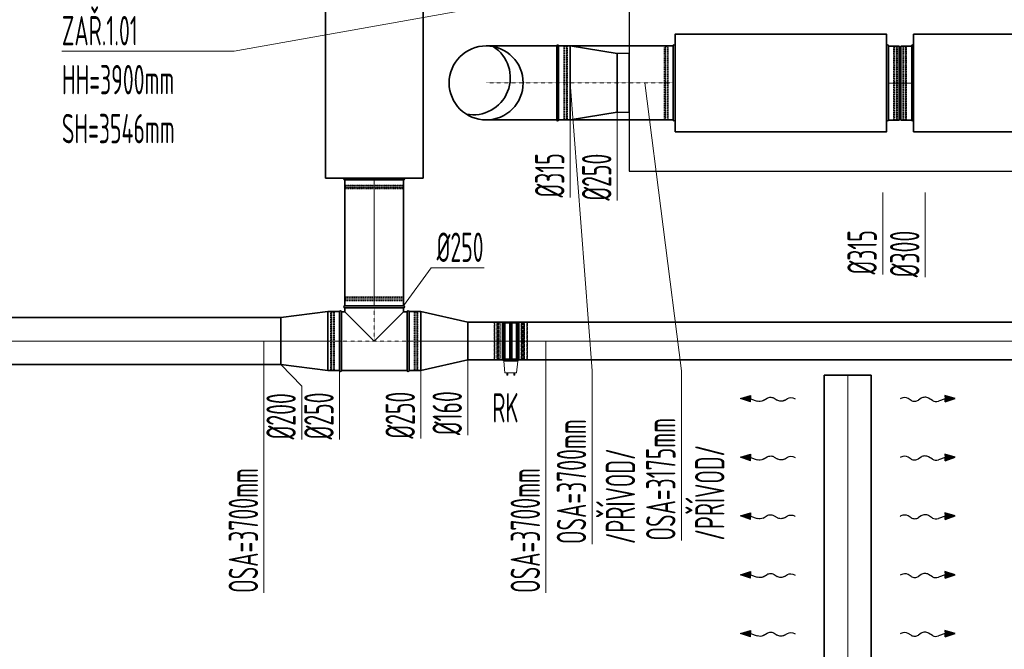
# Model space of a CAD drawing. Header units: millimetres. Extents: x -41335 to 3476, y 23470 to 47494.
# Tile 6 of 15: x -33221 to -29031, y 30910 to 33589. Entities that reach past the tile are written whole.
import ezdxf

# ---------------------------------------------------------------- set-up
doc = ezdxf.new("R2010")
doc.units = ezdxf.units.MM
doc.header["$LTSCALE"] = 0.03
doc.linetypes.add('ACAD_ISO02W100', pattern=[15, 12, -3])
doc.linetypes.add('ACAD_ISO10W100', pattern=[18, 12, -3, 0, -3])
for name, color, linetype, lineweight in [('VZT_01 SUP (PŘÍVOD) - OBRYS', 5, 'Continuous', 35), ('VZT_02 SUP (PŘÍVOD) - OSA', 5, 'ACAD_ISO10W100', 5), ('VZT_05 ETA (ODVOD) - OBRYS', 6, 'Continuous', 35), ('VZT_06 ETA (ODVOD) - OSA', 6, 'ACAD_ISO10W100', 5), ('VZT_21 ZAŘÍZENÍ - OBRYS', 1, 'Continuous', 25), ('VZT_40 REGULAČNÍ KLAPKY - OBRYS', 1, 'Continuous', 35), ('VZT_42 REGULAČNÍ KLAPKY - DETAIL', 8, 'Continuous', 5), ('VZT_KOTY - DIMENZE', 7, 'Continuous', 5), ('VZT_KOTY - POLOHA', 7, 'Continuous', 5), ('VZT_POPIS - OBECNE', 7, 'Continuous', 13), ('VZT_POPIS - POZICE', 7, 'Continuous', 5)]:
    doc.layers.add(name, color=color, linetype=linetype, lineweight=lineweight)
for name, color, linetype, lineweight, plot in [('VZT_03 SUP (PŘÍVOD) - NETISK', 8, 'ACAD_ISO02W100', 5, False), ('VZT_07 ETA (ODVOD) - NETISK', 8, 'ACAD_ISO02W100', 5, False), ('VZT_43 REGULAČNÍ KLAPKY - NETISK', 8, 'ACAD_ISO02W100', 5, False)]:
    doc.layers.add(name, color=color, linetype=linetype, lineweight=lineweight, plot=plot)
doc.styles.add('VZT_POPIS', font='isocp.shx', dxfattribs={"width": 0.6, "height": 125})

msp = doc.modelspace()

# ---------------------------------------------------------------- linework, layer by layer
at = {"color": 0, "lineweight": -2}
for p, q in [((-30153.9, 31977.1), (-30110.6, 31990.2)), ((-30111.2, 31962.3), (-30153.9, 31977.1)), ((-30111.2, 31962.3), (-30110.9, 31976.2)), ((-30110.6, 31990.2), (-30110.9, 31976.2)), ((-30110.9, 31976.2), (-30082.4, 31966.3)), ((-30056.9, 31968.3), (-30040.3, 31978.6)), ((-30009.4, 31977.9), (-29997.5, 31969.9)), ((-29966.5, 31969.2), (-29953.5, 31977.3)), ((-29427.1, 31969.2), (-29440.2, 31977.3)), ((-29384.3, 31977.9), (-29396.2, 31969.9)), ((-29336.7, 31968.3), (-29353.3, 31978.6)), ((-29282.7, 31976.2), (-29311.3, 31966.3)), ((-29239.7, 31977.1), (-29283, 31990.2)), ((-29283, 31990.2), (-29282.7, 31976.2)), ((-29282.4, 31962.3), (-29282.7, 31976.2)), ((-29282.4, 31962.3), (-29239.7, 31977.1)), ((-30153.9, 31727.1), (-30110.6, 31740.2)), ((-30111.2, 31712.3), (-30153.9, 31727.1)), ((-30111.2, 31712.3), (-30110.9, 31726.2)), ((-30110.6, 31740.2), (-30110.9, 31726.2)), ((-30110.9, 31726.2), (-30082.4, 31716.3)), ((-30056.9, 31718.3), (-30040.3, 31728.6)), ((-30009.4, 31727.9), (-29997.5, 31719.9)), ((-29966.5, 31719.2), (-29953.5, 31727.3)), ((-29427.1, 31719.2), (-29440.2, 31727.3)), ((-29384.3, 31727.9), (-29396.2, 31719.9)), ((-29336.7, 31718.3), (-29353.3, 31728.6)), ((-29282.7, 31726.2), (-29311.3, 31716.3)), ((-29239.7, 31727.1), (-29283, 31740.2)), ((-29283, 31740.2), (-29282.7, 31726.2)), ((-29282.4, 31712.3), (-29282.7, 31726.2)), ((-29282.4, 31712.3), (-29239.7, 31727.1)), ((-30153.9, 31477.1), (-30110.6, 31490.2)), ((-30111.2, 31462.3), (-30153.9, 31477.1)), ((-30111.2, 31462.3), (-30110.9, 31476.2)), ((-30110.6, 31490.2), (-30110.9, 31476.2)), ((-30110.9, 31476.2), (-30082.4, 31466.3)), ((-30056.9, 31468.3), (-30040.3, 31478.6)), ((-30009.4, 31477.9), (-29997.5, 31469.9)), ((-29966.5, 31469.2), (-29953.5, 31477.3)), ((-29427.1, 31469.2), (-29440.2, 31477.3)), ((-29384.3, 31477.9), (-29396.2, 31469.9)), ((-29336.7, 31468.3), (-29353.3, 31478.6)), ((-29282.7, 31476.2), (-29311.3, 31466.3)), ((-29239.7, 31477.1), (-29283, 31490.2)), ((-29283, 31490.2), (-29282.7, 31476.2)), ((-29282.4, 31462.3), (-29282.7, 31476.2)), ((-29282.4, 31462.3), (-29239.7, 31477.1)), ((-30153.9, 31227.1), (-30110.6, 31240.2)), ((-30111.2, 31212.3), (-30153.9, 31227.1)), ((-30111.2, 31212.3), (-30110.9, 31226.2)), ((-30110.6, 31240.2), (-30110.9, 31226.2)), ((-30110.9, 31226.2), (-30082.4, 31216.3)), ((-30056.9, 31218.3), (-30040.3, 31228.6)), ((-30009.4, 31227.9), (-29997.5, 31219.9)), ((-29966.5, 31219.2), (-29953.5, 31227.3)), ((-29427.1, 31219.2), (-29440.2, 31227.3)), ((-29384.3, 31227.9), (-29396.2, 31219.9)), ((-29336.7, 31218.3), (-29353.3, 31228.6)), ((-29282.7, 31226.2), (-29311.3, 31216.3)), ((-29239.7, 31227.1), (-29283, 31240.2)), ((-29283, 31240.2), (-29282.7, 31226.2)), ((-29282.4, 31212.3), (-29282.7, 31226.2)), ((-29282.4, 31212.3), (-29239.7, 31227.1)), ((-30153.9, 30977.1), (-30110.6, 30990.2)), ((-30111.2, 30962.3), (-30153.9, 30977.1)), ((-30111.2, 30962.3), (-30110.9, 30976.2)), ((-30110.6, 30990.2), (-30110.9, 30976.2)), ((-30110.9, 30976.2), (-30082.4, 30966.3)), ((-30056.9, 30968.3), (-30040.3, 30978.6)), ((-30009.4, 30977.9), (-29997.5, 30969.9)), ((-29966.5, 30969.2), (-29953.5, 30977.3)), ((-29427.1, 30969.2), (-29440.2, 30977.3)), ((-29384.3, 30977.9), (-29396.2, 30969.9)), ((-29336.7, 30968.3), (-29353.3, 30978.6)), ((-29282.7, 30976.2), (-29311.3, 30966.3)), ((-29239.7, 30977.1), (-29283, 30990.2)), ((-29283, 30990.2), (-29282.7, 30976.2)), ((-29282.4, 30962.3), (-29282.7, 30976.2)), ((-29282.4, 30962.3), (-29239.7, 30977.1))]:
    msp.add_line(p, q, dxfattribs=at)
for p, q in [((-29923.4, 31977.1), (-29920.3, 31975.3)), ((-29470.3, 31977.1), (-29473.4, 31975.3)), ((-29923.4, 31727.1), (-29920.3, 31725.3)), ((-29470.3, 31727.1), (-29473.4, 31725.3)), ((-29923.4, 31477.1), (-29920.3, 31475.3)), ((-29470.3, 31477.1), (-29473.4, 31475.3)), ((-29923.4, 31227.1), (-29920.3, 31225.3)), ((-29470.3, 31227.1), (-29473.4, 31225.3)), ((-29923.4, 30977.1), (-29920.3, 30975.3)), ((-29470.3, 30977.1), (-29473.4, 30975.3))]:
    msp.add_line(p, q)
at = {"color": 0, "lineweight": -2, "extrusion": (0, 0, -1)}
for centre, start_param, end_param in [((-30025.1, 31968.9), 0.766537, 2.375056), ((-29938.2, 31967.6), 0.766537, 2.320574), ((-30072.2, 31978), 3.908129, 5.191299), ((-29981.8, 31978.9), 3.908129, 5.516649), ((-30025.1, 31718.9), 0.766537, 2.375056), ((-29938.2, 31717.6), 0.766537, 2.320574), ((-30072.2, 31728), 3.908129, 5.191299), ((-29981.8, 31728.9), 3.908129, 5.516649), ((-30025.1, 31468.9), 0.766537, 2.375056), ((-29938.2, 31467.6), 0.766537, 2.320574), ((-30072.2, 31478), 3.908129, 5.191299), ((-29981.8, 31478.9), 3.908129, 5.516649), ((-30025.1, 31218.9), 0.766537, 2.375056), ((-29938.2, 31217.6), 0.766537, 2.320574), ((-30072.2, 31228), 3.908129, 5.191299), ((-29981.8, 31228.9), 3.908129, 5.516649), ((-30025.1, 30968.9), 0.766537, 2.375056), ((-29981.8, 30978.9), 3.908129, 5.516649), ((-29938.2, 30967.6), 0.766537, 2.320574), ((-30072.2, 30978), 3.908129, 5.191299)]:
    msp.add_ellipse(centre, major_axis=(-21.5, 0.5), ratio=0.625, start_param=start_param, end_param=end_param, dxfattribs=at)
at = {"color": 0, "lineweight": -2}
for centre, start_param, end_param in [((-29455.4, 31967.6), 0.766537, 2.320574), ((-29368.6, 31968.9), 0.766537, 2.375056), ((-29411.8, 31978.9), 3.908129, 5.516649), ((-29321.4, 31978), 3.908129, 5.191299), ((-29455.4, 31717.6), 0.766537, 2.320574), ((-29368.6, 31718.9), 0.766537, 2.375056), ((-29411.8, 31728.9), 3.908129, 5.516649), ((-29321.4, 31728), 3.908129, 5.191299), ((-29455.4, 31467.6), 0.766537, 2.320574), ((-29368.6, 31468.9), 0.766537, 2.375056), ((-29411.8, 31478.9), 3.908129, 5.516649), ((-29321.4, 31478), 3.908129, 5.191299), ((-29455.4, 31217.6), 0.766537, 2.320574), ((-29368.6, 31218.9), 0.766537, 2.375056), ((-29411.8, 31228.9), 3.908129, 5.516649), ((-29321.4, 31228), 3.908129, 5.191299), ((-29455.4, 30967.6), 0.766537, 2.320574), ((-29411.8, 30978.9), 3.908129, 5.516649), ((-29368.6, 30968.9), 0.766537, 2.375056), ((-29321.4, 30978), 3.908129, 5.191299)]:
    msp.add_ellipse(centre, major_axis=(21.5, 0.5), ratio=0.625, start_param=start_param, end_param=end_param, dxfattribs=at)
for points in [[(-30111.2, 31962.3), (-30110.6, 31990.2), (-30153.9, 31977.1)], [(-29282.4, 31962.3), (-29283, 31990.2), (-29239.7, 31977.1)], [(-30111.2, 31712.3), (-30110.6, 31740.2), (-30153.9, 31727.1)], [(-29282.4, 31712.3), (-29283, 31740.2), (-29239.7, 31727.1)], [(-30111.2, 31462.3), (-30110.6, 31490.2), (-30153.9, 31477.1)], [(-29282.4, 31462.3), (-29283, 31490.2), (-29239.7, 31477.1)], [(-30111.2, 31212.3), (-30110.6, 31240.2), (-30153.9, 31227.1)], [(-29282.4, 31212.3), (-29283, 31240.2), (-29239.7, 31227.1)], [(-30111.2, 30962.3), (-30110.6, 30990.2), (-30153.9, 30977.1)], [(-29282.4, 30962.3), (-29283, 30990.2), (-29239.7, 30977.1)]]:
    msp.add_solid(points, dxfattribs=at)
at = {"layer": 'VZT_01 SUP (PŘÍVOD) - OBRYS'}
for p, q in [((-31236, 33477.7), (-30439.8, 33477.7)), ((-30935.8, 33477.7), (-31236, 33477.7)), ((-30935.8, 33162.5), (-30935.8, 33477.8)), ((-30877.8, 33477.5), (-30927.8, 33477.5)), ((-30927.8, 33162.5), (-30927.8, 33477.5)), ((-30677.8, 33445.2), (-30877.8, 33477.5)), ((-30877.8, 33477.5), (-30877.8, 33162.5)), ((-30677.8, 33445.2), (-30677.8, 33195.2)), ((-30439.8, 33476.7), (-30439.8, 33162.7)), ((-30431.8, 33270.1), (-30431.8, 33477.7)), ((-29531.8, 33270.1), (-29531.8, 33477.7)), ((-29523.8, 33162.2), (-29523.8, 33477.2)), ((-29523.8, 33477.2), (-29478.3, 33477.2)), ((-29523.8, 33476.7), (-29523.8, 33162.7)), ((-29478.3, 33162.2), (-29478.3, 33477.2)), ((-29470.3, 33162.2), (-29470.3, 33477.2)), ((-29470.3, 33477.2), (-29424.8, 33477.2)), ((-29424.8, 33162.2), (-29424.8, 33477.2)), ((-29424.8, 33476.7), (-29424.8, 33162.7)), ((-29416.8, 33270.1), (-29416.8, 33477.7)), ((-30935.8, 33370.1), (-30935.8, 33162.5)), ((-30677.8, 33195.2), (-30877.8, 33162.8)), ((-31236, 33162.5), (-30439.8, 33162.5)), ((-30935.8, 33162.5), (-31236, 33162.5)), ((-30877.8, 33162.8), (-30927.8, 33162.8)), ((-29523.8, 33162.2), (-29478.3, 33162.2)), ((-29470.3, 33162.2), (-29424.8, 33162.2)), ((-29596.8, 32076.5), (-29796.8, 32076.5))]:
    msp.add_line(p, q, dxfattribs=at)
for points in [[(-30431.8, 33112.2), (-29531.8, 33112.2), (-29531.8, 33527.2), (-30431.8, 33527.2)], [(-29416.8, 33112.2), (-28516.8, 33112.2), (-28516.8, 33527.2), (-29416.8, 33527.2)]]:
    msp.add_lwpolyline(points, close=True, dxfattribs=at)
for points in [[(-29796.8, 32076.5), (-29796.8, 29076.5)], [(-29596.8, 32076.5), (-29596.8, 29076.5)]]:
    msp.add_lwpolyline(points, dxfattribs=at)
msp.add_circle((-31236, 33320.2), 157.5, dxfattribs=at)
for centre, radius, start, end in [((-31290.7, 33342), 157.5, 258.9941, 57.4326), ((-30931.8, 33477.5), 4, 0, 175.4188), ((-30435.8, 33477.7), 4, 0, 180), ((-29527.8, 33477.7), 4, 0, 180), ((-29474.3, 33477.2), 4, 180, 0), ((-29420.8, 33477.7), 4, 0, 180), ((-30931.8, 33162.5), 4, 180, 0), ((-30435.8, 33162.7), 4, 180, 355.4188), ((-29527.8, 33162.7), 4, 184.5812, 0), ((-29474.3, 33162.2), 4, 0, 180), ((-29420.8, 33162.7), 4, 180, 355.4188)]:
    msp.add_arc(centre, radius, start, end, dxfattribs=at)
for points in [[(-30935.8, 33370.1), (-30935.8, 33382.7), (-30935.8, 33395.2), (-30935.8, 33419.1), (-30935.8, 33430.2), (-30935.8, 33449), (-30935.8, 33456.6), (-30935.8, 33467.1), (-30935.8, 33470), (-30935.8, 33470.3), (-30935.8, 33470.3), (-30935.8, 33470.3)], [(-30431.8, 33270.1), (-30431.8, 33257.5), (-30431.8, 33245), (-30431.8, 33221.1), (-30431.8, 33210), (-30431.8, 33191.2), (-30431.8, 33183.6), (-30431.8, 33173.1), (-30431.8, 33170.2), (-30431.8, 33169.9), (-30431.8, 33162.4), (-30431.8, 33162.4)], [(-29531.8, 33270.1), (-29531.8, 33257.5), (-29531.8, 33245), (-29531.8, 33221.1), (-29531.8, 33210), (-29531.8, 33191.2), (-29531.8, 33183.6), (-29531.8, 33173.1), (-29531.8, 33170.2), (-29531.8, 33169.9), (-29531.8, 33162.4), (-29531.8, 33162.4)], [(-29416.8, 33270.1), (-29416.8, 33257.5), (-29416.8, 33245), (-29416.8, 33221.1), (-29416.8, 33210), (-29416.8, 33191.2), (-29416.8, 33183.6), (-29416.8, 33173.1), (-29416.8, 33170.2), (-29416.8, 33169.9), (-29416.8, 33162.4), (-29416.8, 33162.4)]]:
    msp.add_open_spline(points, degree=3, knots=[157.533456, 157.533456, 157.533456, 157.533456, 195.393508, 195.393508, 234.551342, 234.551342, 273.721472, 273.721472, 312.806301, 312.806301, 315.294186, 315.294186, 315.294186, 315.294186], dxfattribs=at)
at = {"layer": 'VZT_02 SUP (PŘÍVOD) - OSA', "ltscale": 0.3}
msp.add_line((-31236, 33320.2), (-30439.8, 33320.2), dxfattribs=at)
at = {"layer": 'VZT_02 SUP (PŘÍVOD) - OSA'}
msp.add_lwpolyline([(-29523.8, 33319.7), (-29424.8, 33319.7)], dxfattribs=at)
at = {"layer": 'VZT_02 SUP (PŘÍVOD) - OSA', "ltscale": 5}
msp.add_lwpolyline([(-29696.8, 29076.5), (-29696.8, 32076.5)], dxfattribs=at)
at = {"layer": 'VZT_03 SUP (PŘÍVOD) - NETISK', "ltscale": 0.4}
for p, q in [((-30905.8, 33476.5), (-30927.8, 33476.5)), ((-30905.8, 33475.5), (-30905.8, 33164.5)), ((-30902.3, 33475.5), (-30905.8, 33475.5)), ((-30901.8, 33477.5), (-30902.3, 33477.5)), ((-30902.3, 33475.5), (-30902.3, 33164.5)), ((-30901.8, 33475.5), (-30901.8, 33164.5)), ((-30894.8, 33475.5), (-30901.8, 33475.5)), ((-30894.3, 33477.5), (-30894.8, 33477.5)), ((-30894.8, 33475.5), (-30894.8, 33164.5)), ((-30894.3, 33475.5), (-30894.3, 33164.5)), ((-30893.8, 33475.5), (-30894.3, 33475.5)), ((-30889.8, 33476.5), (-30893.8, 33476.5)), ((-30893.8, 33475.5), (-30893.8, 33164.5)), ((-30889.8, 33476.5), (-30889.8, 33163.5)), ((-30477.8, 33163.7), (-30477.8, 33476.7)), ((-30477.8, 33476.7), (-30473.8, 33476.7)), ((-30473.8, 33163.7), (-30473.8, 33475.7)), ((-30473.8, 33475.7), (-30473.3, 33475.7)), ((-30473.3, 33162.7), (-30473.3, 33477.7)), ((-30473.3, 33477.7), (-30472.8, 33477.7)), ((-30472.8, 33162.7), (-30472.8, 33477.7)), ((-30472.8, 33475.7), (-30465.8, 33475.7)), ((-30465.8, 33162.7), (-30465.8, 33477.7)), ((-30465.8, 33477.7), (-30465.3, 33477.7)), ((-30465.3, 33162.7), (-30465.3, 33477.7)), ((-30465.3, 33475.7), (-30461.8, 33475.7)), ((-30461.8, 33476.7), (-30439.8, 33476.7)), ((-30461.8, 33163.7), (-30461.8, 33475.7)), ((-29501.8, 33476.7), (-29523.8, 33476.7)), ((-29501.8, 33163.7), (-29501.8, 33475.7)), ((-29498.3, 33475.7), (-29501.8, 33475.7)), ((-29498.3, 33162.7), (-29498.3, 33477.7)), ((-29497.8, 33477.7), (-29498.3, 33477.7)), ((-29497.8, 33162.7), (-29497.8, 33477.7)), ((-29490.8, 33475.7), (-29497.8, 33475.7)), ((-29490.8, 33162.7), (-29490.8, 33477.7)), ((-29490.3, 33477.7), (-29490.8, 33477.7)), ((-29490.3, 33162.7), (-29490.3, 33477.7)), ((-29489.8, 33475.7), (-29490.3, 33475.7)), ((-29485.8, 33476.7), (-29489.8, 33476.7)), ((-29489.8, 33163.7), (-29489.8, 33475.7)), ((-29485.8, 33163.7), (-29485.8, 33476.7)), ((-29462.8, 33163.7), (-29462.8, 33476.7)), ((-29462.8, 33476.7), (-29458.8, 33476.7)), ((-29458.8, 33163.7), (-29458.8, 33475.7)), ((-29458.8, 33475.7), (-29458.3, 33475.7)), ((-29458.3, 33162.7), (-29458.3, 33477.7)), ((-29458.3, 33477.7), (-29457.8, 33477.7)), ((-29457.8, 33162.7), (-29457.8, 33477.7)), ((-29457.8, 33475.7), (-29450.8, 33475.7)), ((-29450.8, 33162.7), (-29450.8, 33477.7)), ((-29450.8, 33477.7), (-29450.3, 33477.7)), ((-29450.3, 33162.7), (-29450.3, 33477.7)), ((-29450.3, 33475.7), (-29446.8, 33475.7)), ((-29446.8, 33476.7), (-29424.8, 33476.7)), ((-29446.8, 33163.7), (-29446.8, 33475.7)), ((-30905.8, 33163.5), (-30927.8, 33163.5)), ((-30902.3, 33164.5), (-30905.8, 33164.5)), ((-30901.8, 33162.5), (-30902.3, 33162.5)), ((-30894.8, 33164.5), (-30901.8, 33164.5)), ((-30894.3, 33162.5), (-30894.8, 33162.5)), ((-30893.8, 33164.5), (-30894.3, 33164.5)), ((-30889.8, 33163.5), (-30893.8, 33163.5)), ((-30477.8, 33163.7), (-30473.8, 33163.7)), ((-30473.8, 33164.7), (-30473.3, 33164.7)), ((-30473.3, 33162.7), (-30472.8, 33162.7)), ((-30472.8, 33164.7), (-30465.8, 33164.7)), ((-30465.8, 33162.7), (-30465.3, 33162.7)), ((-30465.3, 33164.7), (-30461.8, 33164.7)), ((-30461.8, 33163.7), (-30439.8, 33163.7)), ((-29501.8, 33163.7), (-29523.8, 33163.7)), ((-29498.3, 33164.7), (-29501.8, 33164.7)), ((-29497.8, 33162.7), (-29498.3, 33162.7)), ((-29490.8, 33164.7), (-29497.8, 33164.7)), ((-29490.3, 33162.7), (-29490.8, 33162.7)), ((-29489.8, 33164.7), (-29490.3, 33164.7)), ((-29485.8, 33163.7), (-29489.8, 33163.7)), ((-29462.8, 33163.7), (-29458.8, 33163.7)), ((-29458.8, 33164.7), (-29458.3, 33164.7)), ((-29458.3, 33162.7), (-29457.8, 33162.7)), ((-29457.8, 33164.7), (-29450.8, 33164.7)), ((-29450.8, 33162.7), (-29450.3, 33162.7)), ((-29450.3, 33164.7), (-29446.8, 33164.7)), ((-29446.8, 33163.7), (-29424.8, 33163.7)), ((-31836.1, 32885.4), (-31836.1, 32907.4)), ((-31588.1, 32885.4), (-31588.1, 32907.4)), ((-31837.1, 32881.9), (-31587.1, 32881.9)), ((-31837.1, 32881.4), (-31837.1, 32881.9)), ((-31837.1, 32881.4), (-31587.1, 32881.4)), ((-31837.1, 32874.4), (-31587.1, 32874.4)), ((-31837.1, 32873.9), (-31837.1, 32874.4)), ((-31837.1, 32873.9), (-31587.1, 32873.9)), ((-31836.1, 32885.4), (-31588.1, 32885.4)), ((-31836.1, 32873.4), (-31588.1, 32873.4)), ((-31836.1, 32869.4), (-31836.1, 32873.4)), ((-31836.1, 32869.4), (-31588.1, 32869.4)), ((-31835.1, 32881.9), (-31835.1, 32885.4)), ((-31835.1, 32874.4), (-31835.1, 32881.4)), ((-31835.1, 32873.4), (-31835.1, 32873.9)), ((-31589.1, 32881.9), (-31589.1, 32885.4)), ((-31589.1, 32874.4), (-31589.1, 32881.4)), ((-31589.1, 32873.4), (-31589.1, 32873.9)), ((-31588.1, 32869.4), (-31588.1, 32873.4)), ((-31587.1, 32881.4), (-31587.1, 32881.9)), ((-31587.1, 32873.9), (-31587.1, 32874.4))]:
    msp.add_line(p, q, dxfattribs=at)
at = {"layer": 'VZT_05 ETA (ODVOD) - OBRYS'}
for p, q in [((-31587.1, 32907.4), (-31837.1, 32907.4)), ((-31837.1, 32363.2), (-31587.1, 32363.2)), ((-31837.1, 32346.2), (-31837.1, 32363.2)), ((-31588.1, 32371.2), (-31836.1, 32371.2)), ((-31587.1, 32346.2), (-31587.1, 32363.2)), ((-32110, 32321.7), (-31910, 32346.7)), ((-32110, 32321.7), (-32110, 32121.7)), ((-31910, 32346.7), (-31910, 32096.7)), ((-31910, 32346.7), (-31860.1, 32346.7)), ((-31860.1, 32346.2), (-31860.1, 32097.2)), ((-31852.1, 32096.2), (-31852.1, 32346.2)), ((-31852.1, 32346.2), (-31837.1, 32346.2)), ((-31837.1, 32346.2), (-31712.1, 32221.2)), ((-31712.1, 32221.2), (-31587.1, 32346.2)), ((-31587.1, 32346.2), (-31572.1, 32346.2)), ((-31572.1, 32346.2), (-31572.1, 32096.2)), ((-31564.1, 32346.7), (-31514.1, 32346.7)), ((-31564.1, 32097.2), (-31564.1, 32346.2)), ((-31514.1, 32346.7), (-31514.1, 32096.7)), ((-31314.1, 32301.7), (-31514.1, 32346.7)), ((-31314.1, 32301.7), (-31314.1, 32141.7)), ((-32110, 32121.7), (-31910, 32096.7)), ((-31314.1, 32141.7), (-31514.1, 32096.7)), ((-31910, 32096.7), (-31860.1, 32096.7)), ((-31852.1, 32096.2), (-31572.1, 32096.2)), ((-31564.1, 32096.7), (-31514.1, 32096.7))]:
    msp.add_line(p, q, dxfattribs=at)
msp.add_lwpolyline([(-31919.6, 33815.4), (-31919.6, 32915.4), (-31504.6, 32915.4), (-31504.6, 33815.4)], close=True, dxfattribs=at)
for points in [[(-31837.1, 32371.1), (-31837.1, 32907.4)], [(-31587.1, 32371.1), (-31587.1, 32907.4)], [(-32110, 32321.7), (-33794.1, 32321.7)], [(-28314.1, 32301.7), (-31314.1, 32301.7)], [(-32110, 32121.7), (-33794.1, 32121.7)], [(-28314.1, 32141.7), (-31314.1, 32141.7)]]:
    msp.add_lwpolyline(points, dxfattribs=at)
for centre, start, end in [((-31837.1, 32911.4), 94.5812, 270), ((-31587.1, 32911.4), 270, 90), ((-31837.1, 32367.2), 90, 270), ((-31587.1, 32367.2), 270, 90), ((-31856.1, 32346.2), 0, 180), ((-31568.1, 32346.2), 0, 180), ((-31856.1, 32096.2), 180, 0), ((-31568.1, 32096.2), 180, 0)]:
    msp.add_arc(centre, 4, start, end, dxfattribs=at)
at = {"layer": 'VZT_06 ETA (ODVOD) - OSA', "ltscale": 5}
for p, q in [((-32110, 32221.7), (-31852.1, 32221.7)), ((-31572.1, 32221.2), (-31314.1, 32221.7))]:
    msp.add_line(p, q, dxfattribs=at)
for points in [[(-31712.1, 32907.4), (-31712.1, 32371.1)], [(-33794.1, 32221.7), (-32110, 32221.7)], [(-31314.1, 32221.7), (-28314.1, 32221.7)]]:
    msp.add_lwpolyline(points, dxfattribs=at)
at = {"layer": 'VZT_06 ETA (ODVOD) - OSA', "ltscale": 0.3}
for points in [[(-31712.1, 32363.2), (-31712.1, 32221.2)], [(-31852.1, 32221.2), (-31572.1, 32221.2)]]:
    msp.add_lwpolyline(points, dxfattribs=at)
at = {"layer": 'VZT_07 ETA (ODVOD) - NETISK', "ltscale": 0.4}
for p, q in [((-31837.1, 32404.2), (-31837.1, 32404.7)), ((-31837.1, 32396.7), (-31837.1, 32397.2)), ((-31588.1, 32409.2), (-31836.1, 32409.2)), ((-31836.1, 32405.2), (-31836.1, 32409.2)), ((-31589.1, 32405.2), (-31835.1, 32405.2)), ((-31835.1, 32404.7), (-31835.1, 32405.2)), ((-31589.1, 32404.7), (-31835.1, 32404.7)), ((-31589.1, 32404.2), (-31835.1, 32404.2)), ((-31835.1, 32397.2), (-31835.1, 32404.2)), ((-31589.1, 32397.2), (-31835.1, 32397.2)), ((-31589.1, 32396.7), (-31835.1, 32396.7)), ((-31835.1, 32393.2), (-31835.1, 32396.7)), ((-31589.1, 32404.7), (-31589.1, 32405.2)), ((-31589.1, 32397.2), (-31589.1, 32404.2)), ((-31589.1, 32393.2), (-31589.1, 32396.7)), ((-31588.1, 32405.2), (-31588.1, 32409.2)), ((-31587.1, 32404.2), (-31587.1, 32404.7)), ((-31587.1, 32396.7), (-31587.1, 32397.2)), ((-31836.1, 32371.2), (-31836.1, 32393.2)), ((-31589.1, 32393.2), (-31835.1, 32393.2)), ((-31588.1, 32371.2), (-31588.1, 32393.2)), ((-31898.1, 32097.2), (-31898.1, 32345.2)), ((-31898.1, 32345.2), (-31894.1, 32345.2)), ((-31894.1, 32098.2), (-31894.1, 32345.2)), ((-31894.1, 32344.2), (-31893.6, 32344.2)), ((-31893.6, 32098.2), (-31893.6, 32346.2)), ((-31893.6, 32346.2), (-31893.1, 32346.2)), ((-31893.1, 32098.2), (-31893.1, 32346.2)), ((-31893.1, 32344.2), (-31886.1, 32344.2)), ((-31886.1, 32098.2), (-31886.1, 32346.2)), ((-31886.1, 32346.2), (-31885.6, 32346.2)), ((-31885.6, 32098.2), (-31885.6, 32346.2)), ((-31885.6, 32344.2), (-31882.1, 32344.2)), ((-31882.1, 32098.2), (-31882.1, 32345.2)), ((-31882.1, 32345.2), (-31860.1, 32345.2)), ((-31564.1, 32345.2), (-31542.1, 32345.2)), ((-31542.1, 32098.2), (-31542.1, 32345.2)), ((-31542.1, 32344.2), (-31538.6, 32344.2)), ((-31538.6, 32098.2), (-31538.6, 32346.2)), ((-31538.6, 32346.2), (-31538.1, 32346.2)), ((-31538.1, 32098.2), (-31538.1, 32346.2)), ((-31538.1, 32344.2), (-31531.1, 32344.2)), ((-31531.1, 32098.2), (-31531.1, 32346.2)), ((-31531.1, 32346.2), (-31530.6, 32346.2)), ((-31530.6, 32098.2), (-31530.6, 32346.2)), ((-31530.6, 32344.2), (-31530.1, 32344.2)), ((-31530.1, 32098.2), (-31530.1, 32345.2)), ((-31530.1, 32345.2), (-31526.1, 32345.2)), ((-31526.1, 32097.2), (-31526.1, 32345.2)), ((-31898.1, 32097.2), (-31894.1, 32097.2)), ((-31894.1, 32098.2), (-31893.6, 32098.2)), ((-31893.6, 32096.2), (-31893.1, 32096.2)), ((-31893.1, 32098.2), (-31886.1, 32098.2)), ((-31886.1, 32096.2), (-31885.6, 32096.2)), ((-31885.6, 32098.2), (-31882.1, 32098.2)), ((-31882.1, 32097.2), (-31860.1, 32097.2)), ((-31564.1, 32097.2), (-31542.1, 32097.2)), ((-31542.1, 32098.2), (-31538.6, 32098.2)), ((-31538.6, 32096.2), (-31538.1, 32096.2)), ((-31538.1, 32098.2), (-31531.1, 32098.2)), ((-31531.1, 32096.2), (-31530.6, 32096.2)), ((-31530.6, 32098.2), (-31530.1, 32098.2)), ((-31530.1, 32097.2), (-31526.1, 32097.2))]:
    msp.add_line(p, q, dxfattribs=at)
at = {"layer": 'VZT_21 ZAŘÍZENÍ - OBRYS', "lineweight": 30}
for points in [[(-30627.8, 34445.2), (-30627.8, 32945.2), (-28526.8, 32945.2), (-28526.8, 34445.2)], [(-30677.8, 33445.2), (-30677.8, 33195.2), (-30627.8, 33195.2), (-30627.8, 33445.2)]]:
    msp.add_lwpolyline(points, close=True, dxfattribs=at)
at = {"layer": 'VZT_40 REGULAČNÍ KLAPKY - OBRYS'}
for p, q in [((-31166.3, 32301), (-31163.3, 32302.5)), ((-31166.3, 32301), (-31166.3, 32142)), ((-31159.3, 32302.5), (-31163.3, 32302.5)), ((-31163.3, 32140.5), (-31163.3, 32302.5)), ((-31156.3, 32298.5), (-31159.3, 32302.5)), ((-31159.3, 32140.5), (-31159.3, 32302.5)), ((-31135.3, 32298.5), (-31156.3, 32298.5)), ((-31156.3, 32144.5), (-31156.3, 32298.5)), ((-31135.3, 32298.5), (-31133.3, 32301.5)), ((-31135.3, 32298.5), (-31135.3, 32144.5)), ((-31133.3, 32301.5), (-31129.3, 32301.5)), ((-31133.3, 32301.5), (-31133.3, 32141.5)), ((-31129.3, 32301.5), (-31129.3, 32141.5)), ((-31127.3, 32298.5), (-31129.3, 32301.5)), ((-31127.3, 32144.5), (-31127.3, 32298.5)), ((-31127.3, 32298.5), (-31106.3, 32298.5)), ((-31106.3, 32298.5), (-31103.3, 32302.5)), ((-31106.3, 32298.5), (-31106.3, 32144.5)), ((-31103.3, 32302.5), (-31103.3, 32140.5)), ((-31103.3, 32302.5), (-31099.3, 32302.5)), ((-31099.3, 32302.5), (-31099.3, 32140.5)), ((-31096.3, 32301), (-31099.3, 32302.5)), ((-31096.3, 32142), (-31096.3, 32301)), ((-31156.3, 32144.5), (-31159.3, 32140.5)), ((-31135.3, 32144.5), (-31156.3, 32144.5)), ((-31135.3, 32144.5), (-31133.3, 32141.5)), ((-31127.3, 32144.5), (-31129.3, 32141.5)), ((-31127.3, 32144.5), (-31106.3, 32144.5)), ((-31106.3, 32144.5), (-31103.3, 32140.5)), ((-31166.3, 32142), (-31163.3, 32140.5)), ((-31159.3, 32140.5), (-31163.3, 32140.5)), ((-31133.3, 32141.5), (-31129.3, 32141.5)), ((-31103.3, 32140.5), (-31099.3, 32140.5)), ((-31096.3, 32142), (-31099.3, 32140.5))]:
    msp.add_line(p, q, dxfattribs=at)
at = {"layer": 'VZT_42 REGULAČNÍ KLAPKY - DETAIL'}
for p, q in [((-31161.3, 32136), (-31156.3, 32086)), ((-31101.3, 32136), (-31161.3, 32136)), ((-31111.3, 32140.5), (-31151.3, 32140.5)), ((-31151.3, 32140.5), (-31151.3, 32136.5)), ((-31151.3, 32136.5), (-31111.3, 32136.5)), ((-31149.8, 32136.4), (-31149.8, 32136)), ((-31142.8, 32136.4), (-31149.8, 32136.4)), ((-31142.8, 32136.4), (-31142.8, 32136)), ((-31119.8, 32136.4), (-31119.8, 32136)), ((-31112.8, 32136.4), (-31119.8, 32136.4)), ((-31112.8, 32136.4), (-31112.8, 32136)), ((-31111.3, 32136.5), (-31111.3, 32140.5)), ((-31101.3, 32136), (-31106.3, 32086)), ((-31106.3, 32086), (-31156.3, 32086)), ((-31148.5, 32086), (-31148.3, 32076.4)), ((-31144.3, 32076.4), (-31148.3, 32076.4)), ((-31144.1, 32086), (-31144.3, 32076.4)), ((-31118.5, 32086), (-31118.3, 32076.4)), ((-31114.3, 32076.4), (-31118.3, 32076.4)), ((-31114.1, 32086), (-31114.3, 32076.4))]:
    msp.add_line(p, q, dxfattribs=at)
at = {"layer": 'VZT_43 REGULAČNÍ KLAPKY - NETISK'}
for p, q in [((-31202.3, 32300), (-31199.3, 32301)), ((-31202.3, 32300), (-31202.3, 32143)), ((-31190.3, 32301), (-31199.3, 32301)), ((-31199.3, 32142), (-31199.3, 32301)), ((-31188.3, 32298.5), (-31190.3, 32301)), ((-31190.3, 32142), (-31190.3, 32301)), ((-31185.3, 32298.5), (-31188.3, 32298.5)), ((-31188.3, 32144.5), (-31188.3, 32298.5)), ((-31185.3, 32298.5), (-31184.3, 32304.5)), ((-31185.3, 32298.5), (-31185.3, 32144.5)), ((-31183.3, 32298.5), (-31184.3, 32304.5)), ((-31184.3, 32138.5), (-31184.3, 32304.5)), ((-31183.3, 32144.5), (-31183.3, 32298.5)), ((-31178.3, 32298.5), (-31183.3, 32298.5)), ((-31178.3, 32298.5), (-31176.3, 32301)), ((-31178.3, 32298.5), (-31178.3, 32144.5)), ((-31166.3, 32301), (-31176.3, 32301)), ((-31176.3, 32142), (-31176.3, 32301)), ((-31096.3, 32301), (-31086.3, 32301)), ((-31086.3, 32301), (-31086.3, 32142)), ((-31084.3, 32298.5), (-31086.3, 32301)), ((-31084.3, 32144.5), (-31084.3, 32298.5)), ((-31084.3, 32298.5), (-31079.3, 32298.5)), ((-31079.3, 32298.5), (-31078.3, 32304.5)), ((-31079.3, 32298.5), (-31079.3, 32144.5)), ((-31078.3, 32304.5), (-31078.3, 32138.5)), ((-31077.3, 32298.5), (-31078.3, 32304.5)), ((-31077.3, 32144.5), (-31077.3, 32298.5)), ((-31077.3, 32298.5), (-31074.3, 32298.5)), ((-31074.3, 32298.5), (-31072.3, 32301)), ((-31074.3, 32298.5), (-31074.3, 32144.5)), ((-31072.3, 32301), (-31072.3, 32142)), ((-31072.3, 32301), (-31063.3, 32301)), ((-31063.3, 32301), (-31063.3, 32142)), ((-31060.3, 32300), (-31063.3, 32301)), ((-31060.3, 32143), (-31060.3, 32300)), ((-31188.3, 32144.5), (-31190.3, 32142)), ((-31185.3, 32144.5), (-31188.3, 32144.5)), ((-31185.3, 32144.5), (-31184.3, 32138.5)), ((-31183.3, 32144.5), (-31184.3, 32138.5)), ((-31178.3, 32144.5), (-31183.3, 32144.5)), ((-31178.3, 32144.5), (-31176.3, 32142)), ((-31084.3, 32144.5), (-31086.3, 32142)), ((-31084.3, 32144.5), (-31079.3, 32144.5)), ((-31079.3, 32144.5), (-31078.3, 32138.5)), ((-31077.3, 32144.5), (-31078.3, 32138.5)), ((-31077.3, 32144.5), (-31074.3, 32144.5)), ((-31074.3, 32144.5), (-31072.3, 32142)), ((-31202.3, 32143), (-31199.3, 32142)), ((-31190.3, 32142), (-31199.3, 32142)), ((-31166.3, 32142), (-31176.3, 32142)), ((-31096.3, 32142), (-31086.3, 32142)), ((-31072.3, 32142), (-31063.3, 32142)), ((-31060.3, 32143), (-31063.3, 32142))]:
    msp.add_line(p, q, dxfattribs=at)
at = {"layer": 'VZT_KOTY - DIMENZE', "linetype": 'ByBlock'}
for p, q in [((-30877.8, 33047.1), (-30877.8, 33025.6)), ((-30677.8, 33045.9), (-30677.8, 33024.5)), ((-29548, 32719.5), (-29548, 32698.1)), ((-29367, 32719.5), (-29367, 32698.1)), ((-31470.5, 32533.2), (-31449.1, 32533.2)), ((-32021.1, 32029.4), (-32021.1, 32008)), ((-31860.1, 32029.4), (-31860.1, 32008)), ((-31514.1, 32032.7), (-31514.1, 32011.2)), ((-31314.1, 32032.5), (-31314.1, 32011.1))]:
    msp.add_line(p, q, dxfattribs=at)
for points in [[(-30677.8, 33195.2), (-30677.8, 33045.9)], [(-30877.8, 33162.5), (-30877.8, 33047.1)], [(-30877.8, 32832.5), (-30877.8, 33025.6)], [(-30677.8, 32819.4), (-30677.8, 33024.5)], [(-29548, 32853.3), (-29548, 32719.5)], [(-29367, 32853.3), (-29367, 32719.5)], [(-29548.1, 32505), (-29548, 32698.1)], [(-29367, 32493), (-29367, 32698.1)], [(-31587.1, 32371.2), (-31470.5, 32533.2)], [(-31449.1, 32533.2), (-31244, 32533.2)], [(-32110, 32121.7), (-32021.1, 32029.4)], [(-31314.1, 32141.7), (-31314.1, 32032.5)], [(-31860.1, 32097.2), (-31860.1, 32029.4)], [(-31514.1, 32096.7), (-31514.1, 32032.7)], [(-32021.1, 31803), (-32021.1, 32008)], [(-31860.1, 31803), (-31860.1, 32008)], [(-31514.1, 31806.2), (-31514.1, 32011.2)], [(-31314.1, 31821), (-31314.1, 32011.1)]]:
    msp.add_lwpolyline(points, dxfattribs=at)
at = {"layer": 'VZT_KOTY - POLOHA'}
for p, q in [((-30785.2, 32095.2), (-30785.2, 32047.6)), ((-30405, 32095.2), (-30405, 32047.6)), ((-32181.7, 31887.4), (-32181.7, 31839.8)), ((-30981.7, 31887.4), (-30981.7, 31839.8))]:
    msp.add_line(p, q, dxfattribs=at)
for points in [[(-30877.8, 33320.2), (-30785.2, 32095.2)], [(-30560, 33320.2), (-30405, 32095.2)], [(-32181.7, 32221.7), (-32181.7, 31887.4)], [(-30981.7, 32221.7), (-30981.7, 31887.4)], [(-30785.2, 31357.4), (-30785.2, 32047.6)], [(-30405, 31372.4), (-30405, 32047.6)], [(-32181.7, 31149.6), (-32181.7, 31839.8)], [(-30981.7, 31149.6), (-30981.7, 31839.8)]]:
    msp.add_lwpolyline(points, dxfattribs=at)
at = {"layer": 'VZT_POPIS - POZICE'}
msp.add_line((-32308.2, 33455), (-32408.5, 33455), dxfattribs=at)
for points in [[(-30514.8, 33776), (-32308.2, 33455)], [(-33041.7, 33455), (-32408.5, 33455)]]:
    msp.add_lwpolyline(points, dxfattribs=at)

# ---------------------------------------------------------------- texts
at = {"layer": 'VZT_KOTY - DIMENZE', "char_height": 125, "attachment_point": 1, "line_spacing_factor": 0.8, "style": 'VZT_POPIS'}
for s, insert, rotation in [('%%C315', (-31027.8, 32832.5), 89.9995), ('%%C250', (-30827.8, 32819.4), 89.9995), ('%%C315', (-29698.1, 32505), 89.9995), ('%%C300', (-29517, 32493), 89.9995), ('%%C250', (-31446.6, 32683.2), 359.9995), ('%%C200', (-32171.1, 31803), 89.9995), ('%%C250', (-32010.1, 31803), 89.9995), ('%%C250', (-31664.1, 31806.2), 89.9995), ('%%C160', (-31464.1, 31821), 89.9995)]:
    msp.add_mtext(s, dxfattribs=dict(at, insert=insert, rotation=rotation))
at = {"layer": 'VZT_KOTY - POLOHA', "char_height": 125, "attachment_point": 1, "rotation": 89.9995, "style": 'VZT_POPIS'}
for s, insert in [('OSA=3175mm\\P/PŘÍVOD/', (-30555, 31372.4)), ('OSA=3700mm\\P/PŘÍVOD/', (-30935.2, 31357.4)), ('OSA=3700mm', (-32331.7, 31149.6)), ('OSA=3700mm', (-31131.7, 31149.6))]:
    msp.add_mtext(s, dxfattribs=dict(at, insert=insert))
at = {"layer": 'VZT_POPIS - OBECNE', "lineweight": 35, "style": 'VZT_POPIS', "width": 0.6}
msp.add_text('RK', height=125, rotation=359.9995, dxfattribs=at).set_placement((-31209.4, 31875.2))
at = {"layer": 'VZT_POPIS - POZICE', "insert": (-33041.7, 33605), "char_height": 125, "attachment_point": 1, "rotation": 0, "style": 'VZT_POPIS'}
msp.add_mtext('ZAŘ.1.01\\PHH=3900mm\\PSH=3546mm', dxfattribs=at)

doc.saveas('drawing.dxf')
